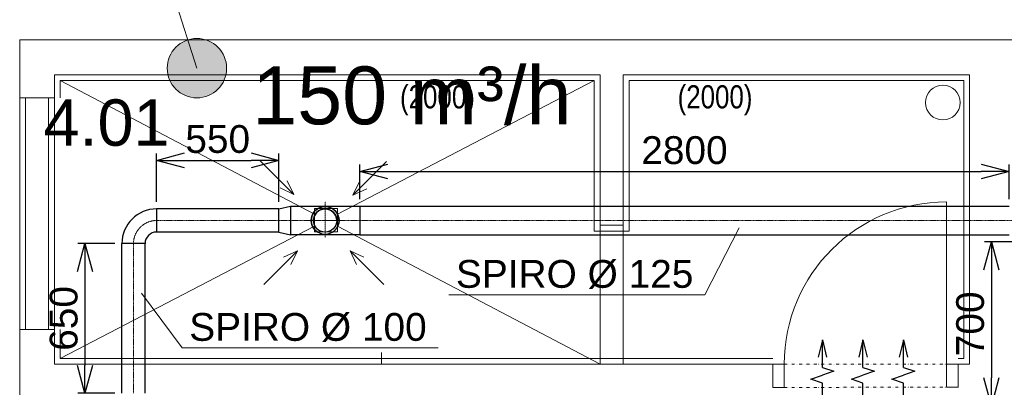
# Model space of a CAD drawing. Header units: millimetres. Extents: x 918337 to 1269480, y -257156 to -67477.
# Tile 47 of 114: x 1123336 to 1127585, y -219092 to -217505. Entities that reach past the tile are written whole.
import ezdxf

# ---------------------------------------------------------------- set-up
doc = ezdxf.new("R2010")
doc.units = ezdxf.units.MM
for name, pattern in [('ACAD_ISO10W100', [18.5, 12, -3, 0.5, -3]), ('DASHED', [0.75, 0.5, -0.25]), ('DĚLICÍ2', [15.875, 6.35, -3.175, 0, -3.175, 0, -3.175])]:
    doc.linetypes.add(name, pattern=pattern)
doc.layers.get('0').update_dxf_attribs({"color": 8, "lineweight": 9})
for name, color, linetype, lineweight in [('1VZT - LEGENDY', 7, 'Continuous', 13), ('1VZT-POTRUBI', 4, 'Continuous', 30), ('1VZT-ČERCHOVANÁ', 7, 'ACAD_ISO10W100', 9), ('LEGENDY', 7, 'Continuous', 9), ('St_plocha_místnosti', 3, 'Continuous', 18)]:
    doc.layers.add(name, color=color, linetype=linetype, lineweight=lineweight)
doc.layers.add('1VZT-vytápění', color=1, linetype='Continuous')
doc.styles.add('Andy', font='arial.ttf')
doc.styles.get("Standard").update_dxf_attribs({"font": 'arial.ttf'})
doc.dimstyles.new('ISO-25', dxfattribs={"dimtxt": 2.5, "dimasz": 2.5, "dimexe": 1.25, "dimexo": 0.625, "dimtad": 1, "dimtxsty": 'Standard', "dimcen": 2.5, "dimadec": 0, "dimazin": 0, "dimtfac": 1, "dimtmove": 0, "dimatfit": 3, "dimfxl": 1, "dimarcsym": 0})

# ---------------------------------------------------------------- blocks, each defined once
blk = doc.blocks.new('DSDDSF')
at = {"linetype": 'DASHED', "ltscale": 0.5}
for q in [(-140516.8, 238348), (-140590.9, 238265.9), (-140516.8, 238191.8), (-140434.7, 238265.9)]:
    blk.add_line((-140516.8, 238265.9), q, dxfattribs=at)
at = {"layer": '1VZT - LEGENDY', "ltscale": 0.5}
for p, q in [((-140796.7, 238522.9), (-140651.4, 238377.7)), ((-140251.8, 238520), (-140397.1, 238374.7)), ((-140651.4, 238377.7), (-140711.3, 238406.3)), ((-140651.4, 238377.7), (-140680, 238437.6)), ((-140397.1, 238374.7), (-140368.5, 238434.6)), ((-140397.1, 238374.7), (-140337.2, 238403.3)), ((-140781.5, 237990.2), (-140636.2, 238135.5)), ((-140636.2, 238135.5), (-140696.2, 238106.9)), ((-140636.2, 238135.5), (-140664.8, 238075.6)), ((-140264, 237990.2), (-140409.3, 238135.5)), ((-140409.3, 238135.5), (-140380.7, 238075.6)), ((-140409.3, 238135.5), (-140349.4, 238106.9))]:
    blk.add_line(p, q, dxfattribs=at)
at = {"layer": '1VZT-POTRUBI', "ltscale": 0.5}
for radius in [60, 50]:
    blk.add_circle((-140516.8, 238265.9), radius, dxfattribs=at)
at = {"layer": '1VZT-POTRUBI'}
for radius, start, end in [(60, 326.4427, 213.5573), (50, 0, 180)]:
    blk.add_arc((-140516.8, 238265.9), radius, start, end, dxfattribs=at)
blk = doc.blocks.new('fegevdfvdfv')
at = {"layer": '1VZT-vytápění'}
for p, q in [((-286977.9, 271465.6), (-286995.9, 271389.6)), ((-286977.9, 271465.6), (-286959.9, 271389.6)), ((-286977.9, 271346.2), (-286977.9, 271465.6)), ((-286803, 271465.6), (-286821, 271389.6)), ((-286803, 271465.6), (-286785, 271389.6)), ((-286803, 271346.2), (-286803, 271465.6)), ((-286628.1, 271465.6), (-286646.1, 271389.6)), ((-286628.1, 271465.6), (-286610, 271389.6)), ((-286628.1, 271346.2), (-286628.1, 271465.6)), ((-286977.9, 271346.2), (-286928.2, 271329.2)), ((-286803, 271346.2), (-286753.3, 271329.2)), ((-286628.1, 271346.2), (-286578.4, 271329.2)), ((-287027.6, 271295.1), (-286977.9, 271312.2)), ((-286977.9, 271278.1), (-287027.6, 271295.1)), ((-286928.2, 271329.2), (-286977.9, 271312.2)), ((-286852.7, 271295.1), (-286803, 271312.2)), ((-286803, 271278.1), (-286852.7, 271295.1)), ((-286753.3, 271329.2), (-286803, 271312.2)), ((-286677.7, 271295.1), (-286628.1, 271312.2)), ((-286628.1, 271278.1), (-286677.7, 271295.1)), ((-286578.4, 271329.2), (-286628.1, 271312.2)), ((-286977.9, 271195.6), (-286977.9, 271278.1)), ((-286803, 271195.6), (-286803, 271278.1)), ((-286628.1, 271195.6), (-286628.1, 271278.1))]:
    blk.add_line(p, q, dxfattribs=at)
blk = doc.blocks.new('_Open30')
at = {"color": 0, "linetype": 'ByBlock', "lineweight": -2}
for p, q in [((-1, 0.268), (0, 0)), ((0, 0), (-1, -0.268)), ((0, 0), (-1, 0))]:
    blk.add_line(p, q, dxfattribs=at)
blk = doc.blocks.new('*D835')
at = {"layer": '1VZT - LEGENDY', "color": 0, "lineweight": -2, "ltscale": 0.1, "transparency": 16777216}
for p, q in [((1124803.9, -218279.7), (1124803.9, -218130.5)), ((1127605.6, -218279.7), (1127605.6, -218130.5)), ((1124923.9, -218160.5), (1127485.6, -218160.5))]:
    blk.add_line(p, q, dxfattribs=at)
at = {"layer": 'Defpoints', "color": 0, "ltscale": 0.1, "transparency": 16777216}
for p in [(1127605.6, -218160.5), (1124803.9, -218309.7), (1127605.6, -218309.7)]:
    blk.add_point(p, dxfattribs=at)
at = {"layer": '1VZT - LEGENDY', "color": 0, "lineweight": -2, "ltscale": 0.1, "transparency": 16777216, "xscale": 120, "yscale": 120, "zscale": 120, "rotation": 180}
blk.add_blockref('_Open30', (1124803.9, -218160.5), dxfattribs=at)
at = {"layer": '1VZT - LEGENDY', "color": 0, "lineweight": -2, "ltscale": 0.1, "transparency": 16777216, "xscale": 120, "yscale": 120, "zscale": 120}
blk.add_blockref('_Open30', (1127605.6, -218160.5), dxfattribs=at)
at = {"layer": '1VZT - LEGENDY', "color": 0, "ltscale": 0.1, "transparency": 16777216, "insert": (1126204.7, -218069.2), "char_height": 120, "attachment_point": 5}
blk.add_mtext('2800', dxfattribs=at)
blk = doc.blocks.new('*D837')
at = {"layer": '1VZT - LEGENDY', "color": 0, "lineweight": -2, "ltscale": 0.1, "transparency": 16777216}
for p, q in [((1127618.1, -218464.7), (1127499.5, -218464.7)), ((1127529.5, -218584.7), (1127529.5, -219051.8)), ((1127618.1, -219171.8), (1127499.5, -219171.8))]:
    blk.add_line(p, q, dxfattribs=at)
at = {"layer": 'Defpoints', "color": 0, "ltscale": 0.1, "transparency": 16777216}
for p in [(1127648.1, -218464.7), (1127529.5, -219171.8), (1127648.1, -219171.8)]:
    blk.add_point(p, dxfattribs=at)
at = {"layer": '1VZT - LEGENDY', "color": 0, "lineweight": -2, "ltscale": 0.1, "transparency": 16777216, "xscale": 120, "yscale": 120, "zscale": 120}
for p, rotation in [((1127529.5, -218464.7), 90), ((1127529.5, -219171.8), 270)]:
    blk.add_blockref('_Open30', p, dxfattribs=dict(at, rotation=rotation))
at = {"layer": '1VZT - LEGENDY', "color": 0, "ltscale": 0.1, "transparency": 16777216, "insert": (1127438.2, -218818.3), "char_height": 120, "attachment_point": 5, "rotation": 90}
blk.add_mtext('700', dxfattribs=at)
blk = doc.blocks.new('*D838')
at = {"layer": '1VZT - LEGENDY', "color": 0, "lineweight": -2, "ltscale": 0.1, "transparency": 16777216}
for p, q in [((1123926.6, -218292.2), (1123926.6, -218082.5)), ((1124453.9, -218292.2), (1124453.9, -218082.5)), ((1124046.6, -218112.5), (1124333.9, -218112.5))]:
    blk.add_line(p, q, dxfattribs=at)
at = {"layer": 'Defpoints', "color": 0, "ltscale": 0.1, "transparency": 16777216}
for p in [(1124453.9, -218112.5), (1123926.6, -218322.2), (1124453.9, -218322.2)]:
    blk.add_point(p, dxfattribs=at)
at = {"layer": '1VZT - LEGENDY', "color": 0, "lineweight": -2, "ltscale": 0.1, "transparency": 16777216, "xscale": 120, "yscale": 120, "zscale": 120, "rotation": 180}
blk.add_blockref('_Open30', (1123926.6, -218112.5), dxfattribs=at)
at = {"layer": '1VZT - LEGENDY', "color": 0, "lineweight": -2, "ltscale": 0.1, "transparency": 16777216, "xscale": 120, "yscale": 120, "zscale": 120}
blk.add_blockref('_Open30', (1124453.9, -218112.5), dxfattribs=at)
at = {"layer": '1VZT - LEGENDY', "color": 0, "ltscale": 0.1, "transparency": 16777216, "insert": (1124190.2, -218021.2), "char_height": 120, "attachment_point": 5}
blk.add_mtext('550', dxfattribs=at)
blk = doc.blocks.new('*D839')
at = {"layer": '1VZT - LEGENDY', "color": 0, "lineweight": -2, "ltscale": 0.1, "transparency": 16777216}
for p, q in [((1123746.6, -218472.2), (1123587.1, -218472.2)), ((1123617.1, -218592.2), (1123617.1, -218997.8)), ((1123746.6, -219117.8), (1123587.1, -219117.8))]:
    blk.add_line(p, q, dxfattribs=at)
at = {"layer": 'Defpoints', "color": 0, "ltscale": 0.1, "transparency": 16777216}
for p in [(1123776.6, -218472.2), (1123617.1, -219117.8), (1123776.6, -219117.8)]:
    blk.add_point(p, dxfattribs=at)
at = {"layer": '1VZT - LEGENDY', "color": 0, "lineweight": -2, "ltscale": 0.1, "transparency": 16777216, "xscale": 120, "yscale": 120, "zscale": 120}
for p, rotation in [((1123617.1, -218472.2), 90), ((1123617.1, -219117.8), 270)]:
    blk.add_blockref('_Open30', p, dxfattribs=dict(at, rotation=rotation))
at = {"layer": '1VZT - LEGENDY', "color": 0, "ltscale": 0.1, "transparency": 16777216, "insert": (1123525.9, -218795), "char_height": 120, "attachment_point": 5, "rotation": 90}
blk.add_mtext('650', dxfattribs=at)
blk = doc.blocks.new('ASXAXASXAX')
at = {"color": 8, "ltscale": 2}
for p, q in [((1168457.3, -251198.3), (1153627.3, -251198.3)), ((1153627.3, -251198.3), (1153627.3, -251448.3)), ((1156132.3, -251348.3), (1153777.3, -251348.3)), ((1153777.3, -251348.3), (1153777.3, -251448.3)), ((1156132.3, -251348.3), (1156132.3, -251998.3)), ((1156232.3, -251998.3), (1156232.3, -251348.3)), ((1157727.3, -251348.3), (1156232.3, -251348.3)), ((1157727.3, -251348.3), (1157727.3, -252598.3)), ((1154899.1, -251950), (1153802.3, -251373.3)), ((1154999.1, -251950.2), (1156107.3, -251373.3)), ((1153627.3, -252448.3), (1153627.3, -251448.3)), ((1153777.3, -251448.3), (1153627.3, -251448.3)), ((1153652.3, -252448.3), (1153652.3, -251448.3)), ((1153752.3, -252448.3), (1153752.3, -251448.3)), ((1153777.3, -251448.3), (1153777.3, -252448.3)), ((1154999.1, -251926.3), (1154899.1, -251926.3)), ((1154899.1, -251926.3), (1154899.1, -252026.3)), ((1154999.1, -252026.3), (1154999.1, -251926.3)), ((1156132.3, -251998.3), (1156132.3, -252598.3)), ((1156132.3, -251998.3), (1156232.3, -251998.3)), ((1156232.3, -251998.3), (1156232.3, -252598.3)), ((1153802.3, -252573.3), (1154899.1, -252002.3)), ((1154899.1, -252026.3), (1154999.1, -252026.3)), ((1156132.3, -252598.3), (1154999.1, -252002.5)), ((1153777.3, -252448.3), (1153627.3, -252448.3)), ((1153627.3, -252448.3), (1153627.3, -252848.3)), ((1153777.3, -252448.3), (1153777.3, -252598.3)), ((1155189.2, -252548.3), (1155189.2, -252598.3)), ((1156877.3, -252598.3), (1153777.3, -252598.3)), ((1155189.2, -252598.3), (1155139.2, -252598.3)), ((1155139.2, -252598.3), (1155139.2, -252598.3)), ((1155139.2, -252598.3), (1155189.2, -252598.3)), ((1155189.2, -252598.3), (1155139.2, -252598.3)), ((1155139.2, -252598.3), (1155139.2, -252598.3)), ((1155139.2, -252598.3), (1155189.2, -252598.3)), ((1155189.2, -252598.3), (1155189.2, -252598.3)), ((1155189.2, -252598.3), (1155189.2, -252598.3)), ((1156877.3, -252698.3), (1156877.3, -252598.3)), ((1157677.3, -252698.3), (1157677.3, -252598.3)), ((1157727.3, -252598.3), (1157677.3, -252598.3))]:
    blk.add_line(p, q, dxfattribs=at)
at = {"color": 8, "ltscale": 1.5}
for p, q in [((1153802.3, -251448.3), (1153802.3, -251373.3)), ((1153802.3, -251373.3), (1156107.3, -251373.3)), ((1156107.3, -251373.3), (1156107.3, -252023.3)), ((1156257.3, -252023.3), (1156257.3, -251373.3)), ((1156257.3, -251373.3), (1157702.3, -251373.3)), ((1157702.3, -251373.3), (1157702.3, -252573.3)), ((1156107.3, -252023.3), (1156257.3, -252023.3)), ((1153802.3, -252573.3), (1153802.3, -252448.3)), ((1156877.3, -252573.3), (1153802.3, -252573.3)), ((1157702.3, -252573.3), (1157677.3, -252573.3))]:
    blk.add_line(p, q, dxfattribs=at)
at = {"color": 8, "ltscale": 2}
blk.add_lwpolyline([(1157627.2, -252597.5), (1157627.2, -251897.5)], dxfattribs=at)
for points in [[(1156927.3, -252598.3), (1156877.3, -252598.3), (1156877.3, -252698.3), (1156927.3, -252698.3)], [(1157677.2, -252597.5), (1157627.2, -252597.5), (1157627.2, -252697.5), (1157677.2, -252697.5)]]:
    blk.add_lwpolyline(points, close=True, dxfattribs=at)
at = {"color": 8, "linetype": 'DĚLICÍ2', "ltscale": 2}
for points in [[(1156927.3, -252598.3), (1157627.2, -252597.5)], [(1156927.3, -252698.3), (1157627.2, -252697.5)]]:
    blk.add_lwpolyline(points, dxfattribs=at)
at = {"color": 8, "ltscale": 2}
blk.add_circle((1157611.6, -251468.7), 75, dxfattribs=at)
blk.add_arc((1157627.2, -252597.5), 700, 90, 180, dxfattribs=at)
at = {"color": 8, "width": 0.8}
for p in [(1155268.7, -251493.8), (1156466.9, -251493.8)]:
    blk.add_text('(2000)', height=100, dxfattribs=at).set_placement(p)

msp = doc.modelspace()

# ---------------------------------------------------------------- hatches: boundary and pattern name
at = {"layer": '1VZT - LEGENDY', "ltscale": 0.1}
h = msp.add_hatch(color=256, dxfattribs=at)
h.dxf.hatch_style = 1
h.paths.add_polyline_path([(1124228.6, -217714.7, 1), (1123972.3, -217714.7, 1)])

# ---------------------------------------------------------------- linework, layer by layer
for p, q in [((1123485.6, -215785.8), (1124100.5, -217714.7)), ((1126292.3, -218693.4), (1126441.3, -218404.4)), ((1124037.4, -218922.3), (1123861.8, -218686.4)), ((1125188.3, -218693.4), (1126292.3, -218693.4)), ((1124037.4, -218922.3), (1125141.3, -218922.3))]:
    msp.add_line(p, q, dxfattribs=at)
msp.add_circle((1124100.5, -217714.7), 128.2, dxfattribs=at)
at = {"layer": '1VZT-POTRUBI', "ltscale": 0.1}
for p, q in [((1124453.9, -218322.2), (1123926.6, -218322.2)), ((1123926.6, -218322.2), (1123926.6, -218422.2)), ((1124453.9, -218322.2), (1124503.9, -218309.7)), ((1124453.9, -218422.2), (1124453.9, -218322.2)), ((1124503.9, -218309.7), (1124503.9, -218434.7)), ((1124503.9, -218309.7), (1124803.9, -218309.7)), ((1124803.9, -218309.7), (1124803.9, -218434.7)), ((1124803.9, -218309.7), (1127605.6, -218309.7)), ((1124453.9, -218422.2), (1123926.6, -218422.2)), ((1124453.9, -218422.2), (1124503.9, -218434.7)), ((1124803.9, -218434.7), (1124503.9, -218434.7)), ((1124803.9, -218434.7), (1127605.6, -218434.7)), ((1123776.6, -219117.8), (1123776.6, -218472.2)), ((1123876.6, -218472.2), (1123776.6, -218472.2)), ((1123876.6, -218930.1), (1123876.6, -218472.2)), ((1123876.6, -219117.8), (1123876.6, -218930.1))]:
    msp.add_line(p, q, dxfattribs=at)
for radius in [150, 50]:
    msp.add_arc((1123926.6, -218472.2), radius, 90, 180, dxfattribs=at)
at = {"layer": '1VZT-ČERCHOVANÁ', "color": 7, "ltscale": 0.1}
for p, q in [((1123926.6, -218372.2), (1129985.6, -218372.2)), ((1123826.6, -219117.8), (1123826.6, -218472.2))]:
    msp.add_line(p, q, dxfattribs=at)
msp.add_arc((1123926.6, -218472.2), 100, 90, 180, dxfattribs=at)

# ---------------------------------------------------------------- block references
msp.add_blockref('ASXAXASXAX', (-30291.7, 33605.5))
at = {"layer": '1VZT - LEGENDY'}
msp.add_blockref('DSDDSF', (1265170.6, -456638.1), dxfattribs=at)
at = {"layer": '1VZT-POTRUBI'}
msp.add_blockref('fegevdfvdfv', (1413778, -490352.6), dxfattribs=at)

# ---------------------------------------------------------------- texts
at = {"layer": 'LEGENDY', "lineweight": 5}
for s, insert, char_height, attachment_point in [('150 m³/h', (1124338.9, -217707.1), 250, 1), ('SPIRO %%C 125', (1125730.8, -218605.1), 120, 5), ('SPIRO %%C 100', (1124579.8, -218834), 120, 5)]:
    msp.add_mtext_dynamic_manual_height_columns(s, width=1517.357, gutter_width=12.5, heights=[0], dxfattribs=dict(at, insert=insert, char_height=char_height, attachment_point=attachment_point))
at = {"layer": 'St_plocha_místnosti', "ltscale": 2, "style": 'Andy'}
msp.add_text('4.01', height=200, dxfattribs=at).set_placement((1123438.6, -218049.5))

# ---------------------------------------------------------------- dimensions: what is measured, and where the dimension line sits
at = {"layer": '1VZT - LEGENDY', "ltscale": 0.1}
for base, p1, p2, picture, middle in [((1124453.9, -218112.5), (1123926.6, -218322.2), (1124453.9, -218322.2), '*D838', (1124190.2, -218021.2)), ((1127605.6, -218160.5), (1124803.9, -218309.7), (1127605.6, -218309.7), '*D835', (1126204.7, -218069.2))]:
    dim = msp.add_linear_dim(base=base, p1=p1, p2=p2, dimstyle='ISO-25', override={"dimtxt": 120, "dimasz": 120, "dimexe": 30, "dimexo": 30, "dimgap": 30, "dimdec": 0, "dimrnd": 50, "dimblk": 'Open30', "dimtdec": 0, "dimldrblk": 'Open30', "dimfxl": 10}, dxfattribs=at)
    dim.commit()
    dim.dimension.update_dxf_attribs({"geometry": picture, "text_midpoint": middle})
dim = msp.add_linear_dim(base=(1127529.5, -219171.8), p1=(1127648.1, -218464.7), p2=(1127648.1, -219171.8), angle=90, dimstyle='ISO-25', override={"dimtxt": 120, "dimasz": 120, "dimexe": 30, "dimexo": 30, "dimgap": 30, "dimdec": 0, "dimrnd": 50, "dimblk": 'Open30', "dimtdec": 0, "dimldrblk": 'Open30', "dimfxl": 10}, dxfattribs=at)
dim.commit()
dim.dimension.update_dxf_attribs({"geometry": '*D837', "text_midpoint": (1127438.2, -218818.3)})
dim = msp.add_linear_dim(base=(1123617.1, -219117.8), p1=(1123776.6, -218472.2), p2=(1123776.6, -219117.8), angle=90, dimstyle='ISO-25', override={"dimtxt": 120, "dimasz": 120, "dimexe": 30, "dimexo": 30, "dimgap": 30, "dimdec": 0, "dimrnd": 50, "dimblk": 'Open30', "dimtdec": 0, "dimldrblk": 'Open30', "dimfxl": 10}, dxfattribs=at)
dim.commit()
dim.dimension.update_dxf_attribs({"geometry": '*D839', "text_midpoint": (1123617.1, -218795), "dimtype": 160})

doc.saveas('drawing.dxf')
